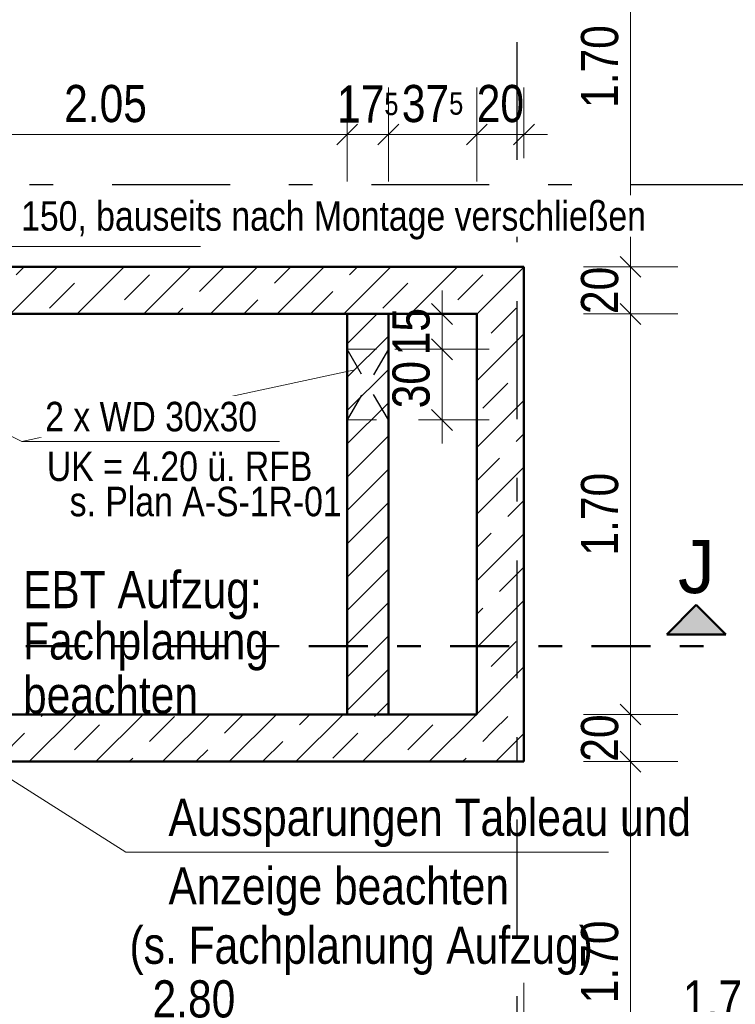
# Model space of a CAD drawing. Header units: millimetres. Extents: x 0 to 78.9, y -26.7 to 42.
# Tile 47 of 68: x 40.1 to 43.1, y 21.2 to 25.3. Entities that reach past the tile are written whole.
import ezdxf

# ---------------------------------------------------------------- set-up
doc = ezdxf.new("R2010")
doc.units = ezdxf.units.MM
for name, pattern in [('DASHDOT', [1, 0.5, -0.25, 0, -0.25]), ('DASHDOTX2', [2, 1, -0.5, 0, -0.5]), ('HIDDEN', [0.375, 0.25, -0.125])]:
    doc.linetypes.add(name, pattern=pattern)
for name, color, linetype, lineweight in [('Achsen', 7, 'Continuous', 20), ('Schraffuren', 7, 'Continuous', 20), ('Texte', 7, 'Continuous', 20)]:
    doc.layers.add(name, color=color, linetype=linetype, lineweight=lineweight)
doc.styles.add('Arial', font='arial.ttf')
doc.styles.add('Arial Narrow', font='ARIALN.TTF')
doc.dimstyles.new('Arch_Strakon_dimstyle', dxfattribs={"dimtxt": 11.25, "dimasz": 1, "dimexe": 1.25, "dimexo": 0.0625, "dimgap": 1, "dimtad": 0, "dimdec": 5, "dimzin": 12, "dimdsep": 46, "dimtxsty": 'Arial Narrow', "dimblk": 'Arrowhead_Tick', "dimsah": 1, "dimcen": 0, "dimse1": 1, "dimse2": 1, "dimclrd": 6, "dimclrt": 3, "dimazin": 0, "dimtfac": 1, "dimtdec": 4, "dimtmove": 0, "dimatfit": 3, "dimldrblk": 'NONE', "dimfxl": 1, "dimtvp": 1, "dimtolj": 1, "dimtzin": 0, "dimlwd": 13, "dimarcsym": 2})
pattern_1 = [(45, (0, 0), (-0.14142136, 0.14142136), [0.15, -0.1]), (45, (-0.07071, 0.07071), (-0.14142136, 0.14142136), [])]

# ---------------------------------------------------------------- blocks, each defined once
blk = doc.blocks.new('Arrowhead_Tick')
at = {"color": 0, "linetype": 'Continuous', "lineweight": -2}
for p, q in [((0, 20), (0, -10)), ((-1, 0), (0, 0)), ((10, 0), (0, 0))]:
    blk.add_line(p, q, dxfattribs=at)
at = {"color": 2, "linetype": 'Continuous', "lineweight": 35}
blk.add_line((4.42, 4.42), (-4.42, -4.42), dxfattribs=at)
blk = doc.blocks.new('*D36')
at = {"layer": 'Achsen', "color": 6, "linetype": 'Continuous', "lineweight": 13}
blk.add_line((39.4576, 21.05), (42.2376, 21.05), dxfattribs=at)
at = {"layer": 'Defpoints', "color": 0}
for p in [(39.4476, 24.2884), (42.2476, 24.2884), (42.2476, 21.05)]:
    blk.add_point(p, dxfattribs=at)
at = {"layer": 'Achsen', "color": 6, "lineweight": 13, "xscale": 0.01, "yscale": 0.01, "zscale": 0.01}
for p, rotation in [((42.2476, 21.05), 359.9999999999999), ((39.4476, 21.05), 179.9999999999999)]:
    blk.add_blockref('Arrowhead_Tick', p, dxfattribs=dict(at, rotation=rotation))
at = {"layer": 'Achsen', "color": 2, "lineweight": -2, "insert": (40.8476, 21.1804), "char_height": 0.1575, "attachment_point": 5, "style": 'Arial Narrow'}
blk.add_mtext('\\A1;2.80', dxfattribs=at)
blk = doc.blocks.new('_None')
blk = doc.blocks.new('*D37')
at = {"layer": 'Achsen', "color": 6, "linetype": 'Continuous', "lineweight": 13}
blk.add_line((42.2576, 21.05), (43.9376, 21.05), dxfattribs=at)
at = {"layer": 'Defpoints', "color": 0}
for p in [(42.2476, 24.2884), (43.9476, 21.05), (43.9476, 20.4884)]:
    blk.add_point(p, dxfattribs=at)
at = {"layer": 'Achsen', "color": 6, "lineweight": 13, "xscale": 0.01, "yscale": 0.01, "zscale": 0.01}
blk.add_blockref('Arrowhead_Tick', (43.9476, 21.05), dxfattribs=at)
at = {"layer": 'Achsen', "color": 6, "lineweight": 13, "xscale": 0.01, "yscale": 0.01, "zscale": 0.01, "rotation": 180}
blk.add_blockref('Arrowhead_Tick', (42.2476, 21.05), dxfattribs=at)
at = {"layer": 'Achsen', "color": 2, "lineweight": -2, "insert": (43.0976, 21.1804), "char_height": 0.1575, "attachment_point": 5, "style": 'Arial Narrow'}
blk.add_mtext('\\A1;1.70', dxfattribs=at)
blk = doc.blocks.new('*D42')
at = {"layer": 'Achsen', "color": 6, "linetype": 'Continuous', "lineweight": 13}
blk.add_line((42.7, 20.4984), (42.7, 22.1784), dxfattribs=at)
at = {"layer": 'Defpoints', "color": 0}
for p in [(39.4476, 22.1884), (42.7, 22.1884), (43.9476, 20.4884)]:
    blk.add_point(p, dxfattribs=at)
at = {"layer": 'Achsen', "color": 6, "lineweight": 13, "xscale": 0.01, "yscale": 0.01, "zscale": 0.01}
for p, rotation in [((42.7, 22.1884), 90), ((42.7, 20.4884), 270)]:
    blk.add_blockref('Arrowhead_Tick', p, dxfattribs=dict(at, rotation=rotation))
at = {"layer": 'Achsen', "color": 2, "lineweight": -2, "insert": (42.5696, 21.3384), "char_height": 0.1575, "attachment_point": 5, "rotation": 90, "style": 'Arial Narrow'}
blk.add_mtext('\\A1;1.70', dxfattribs=at)
blk = doc.blocks.new('*D43')
at = {"layer": 'Achsen', "color": 6, "linetype": 'Continuous', "lineweight": 13}
blk.add_line((42.7, 22.1984), (42.7, 22.3784), dxfattribs=at)
at = {"layer": 'Defpoints', "color": 0}
for p in [(39.6476, 22.3884), (42.7, 22.3884), (39.4476, 22.1884)]:
    blk.add_point(p, dxfattribs=at)
at = {"layer": 'Achsen', "color": 6, "lineweight": 13, "xscale": 0.01, "yscale": 0.01, "zscale": 0.01}
for p, rotation in [((42.7, 22.3884), 90), ((42.7, 22.1884), 270)]:
    blk.add_blockref('Arrowhead_Tick', p, dxfattribs=dict(at, rotation=rotation))
at = {"layer": 'Achsen', "color": 2, "lineweight": -2, "insert": (42.5696, 22.2884), "char_height": 0.1575, "attachment_point": 5, "rotation": 90, "style": 'Arial Narrow'}
blk.add_mtext('\\A1;20', dxfattribs=at)
blk = doc.blocks.new('*D44')
at = {"layer": 'Achsen', "color": 6, "linetype": 'Continuous', "lineweight": 13}
blk.add_line((42.7, 22.3984), (42.7, 24.0784), dxfattribs=at)
at = {"layer": 'Defpoints', "color": 0}
for p in [(39.6476, 24.0884), (42.7, 24.0884), (39.6476, 22.3884)]:
    blk.add_point(p, dxfattribs=at)
at = {"layer": 'Achsen', "color": 6, "lineweight": 13, "xscale": 0.01, "yscale": 0.01, "zscale": 0.01}
for p, rotation in [((42.7, 24.0884), 90), ((42.7, 22.3884), 270)]:
    blk.add_blockref('Arrowhead_Tick', p, dxfattribs=dict(at, rotation=rotation))
at = {"layer": 'Achsen', "color": 2, "lineweight": -2, "insert": (42.5696, 23.2384), "char_height": 0.1575, "attachment_point": 5, "rotation": 90, "style": 'Arial Narrow'}
blk.add_mtext('\\A1;1.70', dxfattribs=at)
blk = doc.blocks.new('*D45')
at = {"layer": 'Achsen', "color": 6, "linetype": 'Continuous', "lineweight": 13}
blk.add_line((42.7, 24.0984), (42.7, 24.2784), dxfattribs=at)
at = {"layer": 'Defpoints', "color": 0}
for p in [(39.4476, 24.2884), (42.7, 24.2884), (39.6476, 24.0884)]:
    blk.add_point(p, dxfattribs=at)
at = {"layer": 'Achsen', "color": 6, "lineweight": 13, "xscale": 0.01, "yscale": 0.01, "zscale": 0.01}
for p, rotation in [((42.7, 24.2884), 90), ((42.7, 24.0884), 270)]:
    blk.add_blockref('Arrowhead_Tick', p, dxfattribs=dict(at, rotation=rotation))
at = {"layer": 'Achsen', "color": 2, "lineweight": -2, "insert": (42.5696, 24.1884), "char_height": 0.1575, "attachment_point": 5, "rotation": 90, "style": 'Arial Narrow'}
blk.add_mtext('\\A1;20', dxfattribs=at)
blk = doc.blocks.new('*D46')
at = {"layer": 'Achsen', "color": 6, "linetype": 'Continuous', "lineweight": 13}
blk.add_line((42.7, 24.2984), (42.7, 25.9784), dxfattribs=at)
at = {"layer": 'Defpoints', "color": 0}
for p in [(37.7176, 25.9884), (42.7, 25.9884), (39.4476, 24.2884)]:
    blk.add_point(p, dxfattribs=at)
at = {"layer": 'Achsen', "color": 6, "lineweight": 13, "xscale": 0.01, "yscale": 0.01, "zscale": 0.01}
for p, rotation in [((42.7, 25.9884), 90), ((42.7, 24.2884), 270)]:
    blk.add_blockref('Arrowhead_Tick', p, dxfattribs=dict(at, rotation=rotation))
at = {"layer": 'Achsen', "color": 2, "lineweight": -2, "insert": (42.5696, 25.1384), "char_height": 0.1575, "attachment_point": 5, "rotation": 90, "style": 'Arial Narrow'}
blk.add_mtext('\\A1;1.70', dxfattribs=at)
blk = doc.blocks.new('*D276')
at = {"layer": 'Achsen', "color": 6, "linetype": 'Continuous', "lineweight": 13}
blk.add_line((39.4576, 24.85), (41.4875, 24.85), dxfattribs=at)
at = {"layer": 'Defpoints', "color": 0}
for p in [(41.4975, 24.85), (39.4476, 24.2884), (41.4975, 24.0884)]:
    blk.add_point(p, dxfattribs=at)
at = {"layer": 'Achsen', "color": 6, "lineweight": 13, "xscale": 0.01, "yscale": 0.01, "zscale": 0.01}
blk.add_blockref('Arrowhead_Tick', (41.4975, 24.85), dxfattribs=at)
at = {"layer": 'Achsen', "color": 6, "lineweight": 13, "xscale": 0.01, "yscale": 0.01, "zscale": 0.01, "rotation": 180}
blk.add_blockref('Arrowhead_Tick', (39.4476, 24.85), dxfattribs=at)
at = {"layer": 'Achsen', "color": 2, "lineweight": 35, "insert": (40.4725, 24.9804), "char_height": 0.1575, "attachment_point": 5, "style": 'Arial Narrow'}
blk.add_mtext('\\A1;2.05', dxfattribs=at)
blk = doc.blocks.new('*D277')
at = {"layer": 'Achsen', "color": 6, "linetype": 'Continuous', "lineweight": 13}
blk.add_line((41.5075, 24.85), (41.6625, 24.85), dxfattribs=at)
at = {"layer": 'Defpoints', "color": 0}
for p in [(41.6725, 24.85), (41.4975, 24.0884), (41.6725, 24.0884)]:
    blk.add_point(p, dxfattribs=at)
at = {"layer": 'Achsen', "color": 6, "lineweight": 13, "xscale": 0.01, "yscale": 0.01, "zscale": 0.01}
blk.add_blockref('Arrowhead_Tick', (41.6725, 24.85), dxfattribs=at)
at = {"layer": 'Achsen', "color": 6, "lineweight": 13, "xscale": 0.01, "yscale": 0.01, "zscale": 0.01, "rotation": 180}
blk.add_blockref('Arrowhead_Tick', (41.4975, 24.85), dxfattribs=at)
at = {"layer": 'Achsen', "color": 2, "lineweight": 35, "insert": (41.585, 24.9791), "char_height": 0.1575, "attachment_point": 5, "style": 'Arial Narrow'}
blk.add_mtext('\\A1;17{\\A1;\\H.6x;\\S5;}', dxfattribs=at)
blk = doc.blocks.new('*D278')
at = {"layer": 'Achsen', "color": 6, "linetype": 'Continuous', "lineweight": 13}
blk.add_line((41.6825, 24.85), (42.0376, 24.85), dxfattribs=at)
at = {"layer": 'Defpoints', "color": 0}
for p in [(42.0476, 24.85), (41.6725, 24.0884), (42.0476, 24.0884)]:
    blk.add_point(p, dxfattribs=at)
at = {"layer": 'Achsen', "color": 6, "lineweight": 13, "xscale": 0.01, "yscale": 0.01, "zscale": 0.01}
blk.add_blockref('Arrowhead_Tick', (42.0476, 24.85), dxfattribs=at)
at = {"layer": 'Achsen', "color": 6, "lineweight": 13, "xscale": 0.01, "yscale": 0.01, "zscale": 0.01, "rotation": 180}
blk.add_blockref('Arrowhead_Tick', (41.6725, 24.85), dxfattribs=at)
at = {"layer": 'Achsen', "color": 2, "lineweight": 35, "insert": (41.86, 24.9804), "char_height": 0.1575, "attachment_point": 5, "style": 'Arial Narrow'}
blk.add_mtext('\\A1;37{\\A1;\\H.6x;\\S5;}', dxfattribs=at)
blk = doc.blocks.new('*D279')
at = {"layer": 'Achsen', "color": 6, "linetype": 'Continuous', "lineweight": 13}
blk.add_line((42.0576, 24.85), (42.2376, 24.85), dxfattribs=at)
at = {"layer": 'Defpoints', "color": 0}
for p in [(42.2476, 24.85), (42.2476, 24.2884), (42.0476, 24.0884)]:
    blk.add_point(p, dxfattribs=at)
at = {"layer": 'Achsen', "color": 6, "lineweight": 13, "xscale": 0.01, "yscale": 0.01, "zscale": 0.01}
blk.add_blockref('Arrowhead_Tick', (42.2476, 24.85), dxfattribs=at)
at = {"layer": 'Achsen', "color": 6, "lineweight": 13, "xscale": 0.01, "yscale": 0.01, "zscale": 0.01, "rotation": 180}
blk.add_blockref('Arrowhead_Tick', (42.0476, 24.85), dxfattribs=at)
at = {"layer": 'Achsen', "color": 2, "lineweight": 35, "insert": (42.1476, 24.9804), "char_height": 0.1575, "attachment_point": 5, "style": 'Arial Narrow'}
blk.add_mtext('\\A1;20', dxfattribs=at)
blk = doc.blocks.new('*D586')
at = {"color": 6, "linetype": 'Continuous', "lineweight": 13}
blk.add_line((41.9, 23.6484), (41.9, 23.9284), dxfattribs=at)
at = {"layer": 'Defpoints', "color": 0}
for p in [(41.6725, 23.9384), (41.9, 23.9384), (41.6725, 23.6384)]:
    blk.add_point(p, dxfattribs=at)
at = {"color": 6, "lineweight": 13, "xscale": 0.01, "yscale": 0.01, "zscale": 0.01}
for p, rotation in [((41.9, 23.9384), 90), ((41.9, 23.6384), 270)]:
    blk.add_blockref('Arrowhead_Tick', p, dxfattribs=dict(at, rotation=rotation))
at = {"color": 2, "lineweight": 35, "insert": (41.7696, 23.7884), "char_height": 0.1575, "attachment_point": 5, "rotation": 90, "style": 'Arial Narrow'}
blk.add_mtext('\\A1;30', dxfattribs=at)
blk = doc.blocks.new('*D587')
at = {"color": 6, "linetype": 'Continuous', "lineweight": 13}
blk.add_line((41.9, 23.9484), (41.9, 24.0784), dxfattribs=at)
at = {"layer": 'Defpoints', "color": 0}
for p in [(41.6725, 24.0884), (41.9, 24.0884), (41.6725, 23.9384)]:
    blk.add_point(p, dxfattribs=at)
at = {"color": 6, "lineweight": 13, "xscale": 0.01, "yscale": 0.01, "zscale": 0.01}
for p, rotation in [((41.9, 24.0884), 90), ((41.9, 23.9384), 270)]:
    blk.add_blockref('Arrowhead_Tick', p, dxfattribs=dict(at, rotation=rotation))
at = {"color": 2, "lineweight": 35, "insert": (41.7696, 24.0134), "char_height": 0.1575, "attachment_point": 5, "rotation": 90, "style": 'Arial Narrow'}
blk.add_mtext('\\A1;15', dxfattribs=at)

msp = doc.modelspace()

# ---------------------------------------------------------------- hatches: boundary and pattern name
at = {"lineweight": 25, "true_color": 0x0000ff}
msp.add_hatch(color=5, dxfattribs=at).paths.add_polyline_path([(42.978424, 22.8534799), (42.853424, 22.7284799), (43.103424, 22.7284799)])
at = {"layer": 'Schraffuren', "lineweight": 35}
h = msp.add_hatch(dxfattribs=at)
h.set_pattern_fill('bB', color=2, scale=0.01, angle=45, style=0, pattern_type=2)
h.set_pattern_definition(pattern_1)
h.paths.add_polyline_path([(39.4476373, 24.2884019), (42.2476373, 24.2884019), (42.0476373, 24.0884019), (39.4476373, 24.0884019)])
h = msp.add_hatch(dxfattribs=at)
h.set_pattern_fill('bB', color=2, scale=0.01, angle=45, style=0, pattern_type=2)
h.set_pattern_definition(pattern_1)
h.paths.add_polyline_path([(42.2476373, 24.2884019), (42.2476373, 22.1884028), (42.0476373, 22.3884028), (42.0476373, 24.0884019)])
h = msp.add_hatch(dxfattribs=at)
h.set_pattern_fill('Mau', color=2, scale=0.01, angle=45, style=0, pattern_type=2)
h.set_pattern_definition([(45, (0, 0), (-0.07071068, 0.07071068), [])])
h.paths.add_polyline_path([(41.6724504, 24.0883503), (41.6724504, 22.3883995), (41.4974504, 22.3883995), (41.4974504, 24.0883503)])
h = msp.add_hatch(dxfattribs=at)
h.set_pattern_fill('bB', color=2, scale=0.01, angle=45, style=0, pattern_type=2)
h.set_pattern_definition(pattern_1)
h.paths.add_polyline_path([(42.0476373, 22.3884028), (42.2476373, 22.1884028), (39.6476373, 22.1884028), (39.6476373, 22.3884028)])

# ---------------------------------------------------------------- linework, layer by layer
at = {"color": 3, "linetype": 'HIDDEN', "lineweight": 25, "ltscale": 0.5}
for p, q in [((41.6724504, 23.9384019), (41.4974982, 23.6384019)), ((41.6724504, 23.6384019), (41.4974982, 23.9384019))]:
    msp.add_line(p, q, dxfattribs=at)
at = {"color": 6, "linetype": 'HIDDEN', "lineweight": 13, "ltscale": 0.5}
for p, q in [((41.4974982, 23.9384019), (41.6724504, 23.9384019)), ((41.4974982, 23.6384019), (41.6724504, 23.6384019))]:
    msp.add_line(p, q, dxfattribs=at)
at = {"color": 5, "linetype": 'Continuous', "lineweight": 18}
for q in [(41.5228239, 23.8497806), (39.6255354, 23.793295), (41.2106326, 23.5464494)]:
    msp.add_line((40.1167904, 23.5464494), q, dxfattribs=at)
at = {"color": 4, "linetype": 'Continuous', "lineweight": 50}
for p, q in [((42.978424, 22.8534799), (42.853424, 22.7284799)), ((43.103424, 22.7284799), (42.978424, 22.8534799)), ((42.853424, 22.7284799), (43.103424, 22.7284799))]:
    msp.add_line(p, q, dxfattribs=at)
at = {"color": 4, "linetype": 'DASHDOT', "lineweight": 50, "ltscale": 0.5}
msp.add_line((37.1346413, 22.6784799), (43.103424, 22.6784799), dxfattribs=at)
at = {"layer": 'Achsen', "color": 3, "linetype": 'DASHDOTX2', "lineweight": 25, "ltscale": 0.5}
for p, q in [((42.2176415, 39.542572), (42.2176415, 13.9908137)), ((3.1006415, 24.6383995), (48.7755368, 24.6383995))]:
    msp.add_line(p, q, dxfattribs=at)
at = {"layer": 'Achsen', "color": 5, "linetype": 'Continuous', "lineweight": 18}
for p, q in [((40.5582276, 21.8041634), (39.5296568, 22.4564257)), ((42.6058654, 21.8041634), (40.5582276, 21.8041634))]:
    msp.add_line(p, q, dxfattribs=at)
at = {"layer": 'Texte', "color": 5, "linetype": 'Continuous', "lineweight": 18}
msp.add_line((40.8749784, 24.3754037), (39.9009637, 24.3754037), dxfattribs=at)
at = {"layer": 'Texte', "color": 4, "linetype": 'Continuous', "lineweight": 50}
for p, q in [((39.4476373, 24.2884233), (42.2476373, 24.2884233)), ((42.2476373, 22.1883995), (42.2476373, 24.2884019)), ((39.6476373, 24.0884233), (42.0476373, 24.0884233)), ((41.4974504, 22.3883995), (41.4974504, 24.0883503)), ((41.6724504, 22.3883995), (41.6724504, 24.0883503)), ((42.0476373, 22.3883995), (42.0476373, 24.0884019)), ((39.6476373, 22.3884028), (42.0476373, 22.3884028)), ((39.6476373, 22.1884028), (42.2476373, 22.1884028))]:
    msp.add_line(p, q, dxfattribs=at)

# ---------------------------------------------------------------- texts
at = {"color": 3, "lineweight": 25, "style": 'Arial Narrow'}
for s, p in [('UK = 4.20 ü. RFB', (40.2237459, 23.3794923)), ('s. Plan A-S-1R-01', (40.3204828, 23.2299082))]:
    msp.add_text(s, height=0.125, dxfattribs=at).set_placement(p)
at = {"color": 4, "lineweight": 50, "style": 'Arial'}
msp.add_text('J', height=0.225, dxfattribs=at).set_placement((42.900799, 22.9034799))
at = {"color": 3, "lineweight": 25, "insert": (37.8126782, 21.2353402), "char_height": 0.125, "attachment_point": 7, "line_spacing_factor": 0.9, "style": 'Arial Narrow'}
msp.add_mtext('WS 8{\\A1;\\H.6x;\\S5;}x14x6{\\A1;\\H.6x;\\S5;} UK = 1.93 ab 4.17', dxfattribs=at)
at = {"layer": 'Achsen', "color": 2, "lineweight": 35, "style": 'Arial Narrow'}
for s, p in [('EBT Aufzug:', (40.1224942, 22.8396773)), ('Fachplanung', (40.1224942, 22.622004)), ('beachten', (40.1224942, 22.392703))]:
    msp.add_text(s, height=0.1575, dxfattribs=at).set_placement(p)
at = {"layer": 'Achsen', "color": 20, "lineweight": 25, "style": 'Arial Narrow'}
msp.add_text('Aussparungen Tableau und', height=0.1575, dxfattribs=at).set_placement((40.7396639, 21.8732819))
at = {"layer": 'Texte', "color": 20, "lineweight": 25, "style": 'Arial Narrow'}
for s, p in [('Anzeige beachten', (40.7396639, 21.582085)), ('(s. Fachplanung Aufzug)', (40.5743623, 21.3304175))]:
    msp.add_text(s, height=0.1575, dxfattribs=at).set_placement(p)

# ---------------------------------------------------------------- dimensions: what is measured, and where the dimension line sits
at = {"lineweight": 35}
for base, p1, p2, text, picture, middle in [((41.9, 24.0883503), (41.6724504, 23.9384019), (41.6724504, 24.0883503), '15', '*D587', (41.9, 24.0133761)), ((41.9, 23.9384019), (41.6724504, 23.6384019), (41.6724504, 23.9384019), '30', '*D586', (41.9, 23.7884019))]:
    dim = msp.add_linear_dim(base=base, p1=p1, p2=p2, angle=90, text=text, dimstyle='Arch_Strakon_dimstyle', override={"dimscale": 0.01, "dimtxt": 15.75, "dimasz": 1, "dimgap": 5, "dimtad": 1, "dimjust": 0, "dimtih": 0, "dimtoh": 0, "dimdec": 5, "dimdsep": 46, "dimtxsty": 'Arial Narrow', "dimclrd": 6, "dimclrt": 2, "dimtix": 1, "dimtofl": 255, "dimtmove": 0, "dimatfit": 2, "dimfxl": 0, "dimfxlon": 0, "dimtvp": 31.746032, "dimlwd": 13}, dxfattribs=at)
    dim.commit()
    dim.dimension.update_dxf_attribs({"geometry": picture, "text_midpoint": middle, "dimtype": 160})
at = {"layer": 'Achsen', "lineweight": -2}
for base, p1, p2, text, picture, middle in [((42.7, 25.9884233), (39.4476373, 24.2884233), (37.7176185, 25.9884233), '1.70', '*D46', (42.7, 25.1384233)), ((42.7, 24.2884233), (39.6476373, 24.0884019), (39.4476373, 24.2884233), '20', '*D45', (42.7, 24.1884126)), ((42.7, 24.0884019), (39.6476373, 22.3884028), (39.6476373, 24.0884019), '1.70', '*D44', (42.7, 23.2384024)), ((42.7, 22.3884028), (39.4476373, 22.1884028), (39.6476373, 22.3884028), '20', '*D43', (42.7, 22.2884028)), ((42.7, 22.1884028), (43.9476373, 20.4883995), (39.4476373, 22.1884028), '1.70', '*D42', (42.7, 21.3384012))]:
    dim = msp.add_linear_dim(base=base, p1=p1, p2=p2, angle=90, text=text, dimstyle='Arch_Strakon_dimstyle', override={"dimscale": 0.01, "dimtxt": 15.75, "dimasz": 1, "dimgap": 5, "dimtad": 1, "dimjust": 0, "dimtih": 0, "dimtoh": 0, "dimdec": 4, "dimdsep": 46, "dimtxsty": 'Arial Narrow', "dimclrd": 6, "dimclrt": 2, "dimtix": 1, "dimtofl": 255, "dimtmove": 0, "dimatfit": 2, "dimfxl": 0, "dimfxlon": 0, "dimtvp": 31.746032, "dimlwd": 13}, dxfattribs=at)
    dim.commit()
    dim.dimension.update_dxf_attribs({"geometry": picture, "text_midpoint": middle, "dimtype": 160})
at = {"layer": 'Achsen', "lineweight": 35}
for base, p1, p2, text, picture, middle in [((41.4974504, 24.85), (39.4476373, 24.2884233), (41.4974504, 24.0883503), '2.05', '*D276', (40.4725439, 24.85)), ((41.6724504, 24.85), (41.4974504, 24.0883503), (41.6724504, 24.0883503), '17{\\A1;\\H.6x;\\S5;}', '*D277', (41.5849504, 24.85)), ((42.0476373, 24.85), (41.6724504, 24.0883503), (42.0476373, 24.0884019), '37{\\A1;\\H.6x;\\S5;}', '*D278', (41.8600439, 24.85)), ((42.2476373, 24.85), (42.0476373, 24.0884019), (42.2476373, 24.2884019), '20', '*D279', (42.1476373, 24.85))]:
    dim = msp.add_linear_dim(base=base, p1=p1, p2=p2, text=text, dimstyle='Arch_Strakon_dimstyle', override={"dimscale": 0.01, "dimtxt": 15.75, "dimasz": 1, "dimgap": 5, "dimtad": 1, "dimjust": 0, "dimtih": 0, "dimtoh": 0, "dimdec": 5, "dimdsep": 46, "dimtxsty": 'Arial Narrow', "dimclrd": 6, "dimclrt": 2, "dimtix": 1, "dimtofl": 255, "dimtmove": 0, "dimatfit": 2, "dimfxl": 0, "dimfxlon": 0, "dimtvp": 31.746032, "dimlwd": 13}, dxfattribs=at)
    dim.commit()
    dim.dimension.update_dxf_attribs({"geometry": picture, "text_midpoint": middle, "dimtype": 160})
at = {"layer": 'Achsen', "lineweight": -2}
for base, p1, p2, text, picture, middle in [((42.2476373, 21.05), (39.4476373, 24.2884233), (42.2476373, 24.2884019), '2.80', '*D36', (40.8476373, 21.05)), ((43.9476373, 21.05), (42.2476373, 24.2884019), (43.9476373, 20.4883995), '1.70', '*D37', (43.0976373, 21.05))]:
    dim = msp.add_linear_dim(base=base, p1=p1, p2=p2, text=text, dimstyle='Arch_Strakon_dimstyle', override={"dimscale": 0.01, "dimtxt": 15.75, "dimasz": 1, "dimgap": 5, "dimtad": 1, "dimjust": 0, "dimtih": 0, "dimtoh": 0, "dimdec": 5, "dimdsep": 46, "dimtxsty": 'Arial Narrow', "dimclrd": 6, "dimclrt": 2, "dimtix": 1, "dimtofl": 255, "dimtmove": 0, "dimatfit": 2, "dimfxl": 0, "dimfxlon": 0, "dimtvp": 31.746032, "dimlwd": 13}, dxfattribs=at)
    dim.commit()
    dim.dimension.update_dxf_attribs({"geometry": picture, "text_midpoint": middle, "dimtype": 160})

# ---------------------------------------------------------------- next in the draw order: texts
at = {"color": 3, "lineweight": 25, "insert": (40.2164234, 23.5886937), "char_height": 0.125, "attachment_point": 7, "line_spacing_factor": 0.9, "style": 'Arial Narrow', "bg_fill": 3, "box_fill_scale": 1.2, "bg_fill_color": 256, "bg_fill_true_color": 13158600, "bg_fill_transparency": 0}
msp.add_mtext('2 x WD 30x30', dxfattribs=at)
at = {"layer": 'Texte', "color": 3, "lineweight": 25, "insert": (39.9871597, 24.4041357), "char_height": 0.125, "attachment_point": 7, "line_spacing_factor": 0.9, "style": 'Arial Narrow', "bg_fill": 3, "box_fill_scale": 1.2, "bg_fill_color": 256, "bg_fill_true_color": 13158600, "bg_fill_transparency": 0}
msp.add_mtext('ø 150, bauseits nach Montage verschließen', dxfattribs=at)

doc.saveas('drawing.dxf')
